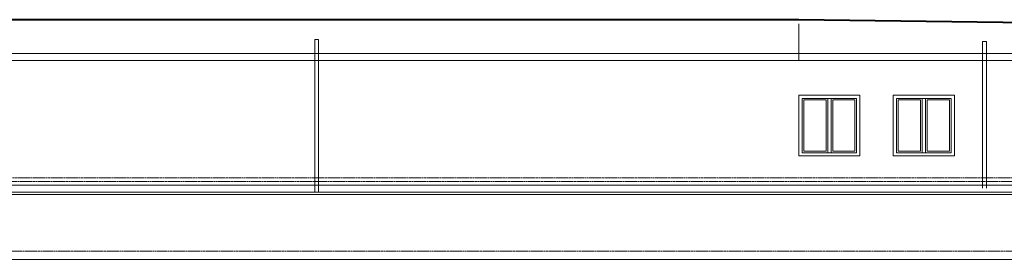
# Model space of a CAD drawing. Header units: centimetres. Extents: x -2458 to 12284, y -19336 to 2224.
# Tile 6 of 20: x 2632 to 5019, y -8442 to -7860. Entities that reach past the tile are written whole.
import ezdxf

# ---------------------------------------------------------------- set-up
doc = ezdxf.new("R2010")
doc.units = ezdxf.units.CM
doc.linetypes.add('DASHED2', pattern=[9.525, 6.35, -3.175])
for name, color, linetype, lineweight in [('200_DZIAŁOWE', 50, 'Continuous', 15), ('400_OKNA ISTNIEJĄCE', 130, 'Continuous', 5), ('401_OKNA NOWE', 150, 'Continuous', 5), ('500_WIDOK', 220, 'Continuous', 5), ('700_ELEWACJE', 70, 'Continuous', 9)]:
    doc.layers.add(name, color=color, linetype=linetype, lineweight=lineweight)

# ---------------------------------------------------------------- blocks, each defined once
blk = doc.blocks.new('okno nowe elewacja')
at = {"layer": '401_OKNA NOWE'}
for p, q in [((7362.5, -8598.7), (7214.5, -8598.7)), ((7214.5, -8598.7), (7214.5, -8746.7)), ((7354.5, -8606.7), (7222.5, -8606.7)), ((7222.5, -8606.7), (7222.5, -8738.7)), ((7280.5, -8610.7), (7226.5, -8610.7)), ((7226.5, -8610.7), (7226.5, -8734.7)), ((7280.5, -8734.7), (7280.5, -8610.7)), ((7284.5, -8738.7), (7284.5, -8606.7)), ((7292.5, -8738.7), (7292.5, -8606.7)), ((7350.5, -8610.7), (7296.5, -8610.7)), ((7296.5, -8734.7), (7296.5, -8610.7)), ((7350.5, -8734.7), (7350.5, -8610.7)), ((7354.5, -8738.7), (7354.5, -8606.7)), ((7362.5, -8746.7), (7362.5, -8598.7)), ((7226.5, -8734.7), (7280.5, -8734.7)), ((7296.5, -8734.7), (7350.5, -8734.7)), ((7214.5, -8746.7), (7362.5, -8746.7)), ((7222.5, -8738.7), (7354.5, -8738.7))]:
    blk.add_line(p, q, dxfattribs=at)
blk = doc.blocks.new('DETAL ELEWACJA')
at = {"layer": '500_WIDOK'}
for p, q in [((9007.6, -12554), (664.6, -12554)), ((9007.6, -12559.4), (664.6, -12559.4)), ((4571.1, -12569.4), (4571.1, -12925.8)), ((4580.1, -12569.4), (4580.1, -12925.8)), ((6190.1, -12559.4), (6190.1, -12930.6)), ((6199.1, -12559.4), (6199.1, -12930.6)), ((4571.1, -12885.8), (4571.1, -12905.8)), ((4580.1, -12905.8), (4580.1, -12885.8)), ((4571.1, -12925.8), (4580.1, -12925.8)), ((6190.1, -12930.6), (6199.1, -12930.6))]:
    blk.add_line(p, q, dxfattribs=at)

msp = doc.modelspace()

# ---------------------------------------------------------------- linework, layer by layer
at = {"layer": '400_OKNA ISTNIEJĄCE', "color": 3}
msp.add_line((4520.847, -7958.735), (4520.847, -7869.735), dxfattribs=at)
at = {"layer": '700_ELEWACJE', "lineweight": 40}
for p, q in [((548.847, -7859.735), (4520.847, -7859.735)), ((4520.847, -7859.735), (5106.847, -7866.735))]:
    msp.add_line(p, q, dxfattribs=at)
at = {"layer": '700_ELEWACJE'}
for p, q in [((8871.847, -7941.735), (548.847, -7941.735)), ((8871.847, -7958.735), (548.847, -7958.735)), ((538.847, -8261.735), (8881.847, -8261.735)), ((532.374, -8441.735), (8888.319, -8441.735))]:
    msp.add_line(p, q, dxfattribs=at)
at = {"layer": '700_ELEWACJE', "linetype": 'DASHED2', "ltscale": 0.3}
for p, q in [((543.847, -8252.735), (8876.847, -8252.735)), ((548.847, -8243.735), (8871.847, -8243.735)), ((538.847, -8421.735), (8881.847, -8421.735))]:
    msp.add_line(p, q, dxfattribs=at)

# ---------------------------------------------------------------- block references
at = {"layer": '200_DZIAŁOWE'}
for p in [(-2693.701, 555.926), (-2464.701, 555.926)]:
    msp.add_blockref('okno nowe elewacja', p, dxfattribs=at)
at = {"layer": '500_WIDOK', "rotation": 180}
msp.add_blockref('DETAL ELEWACJA', (9546.415, -20838.172), dxfattribs=at)

doc.saveas('drawing.dxf')
